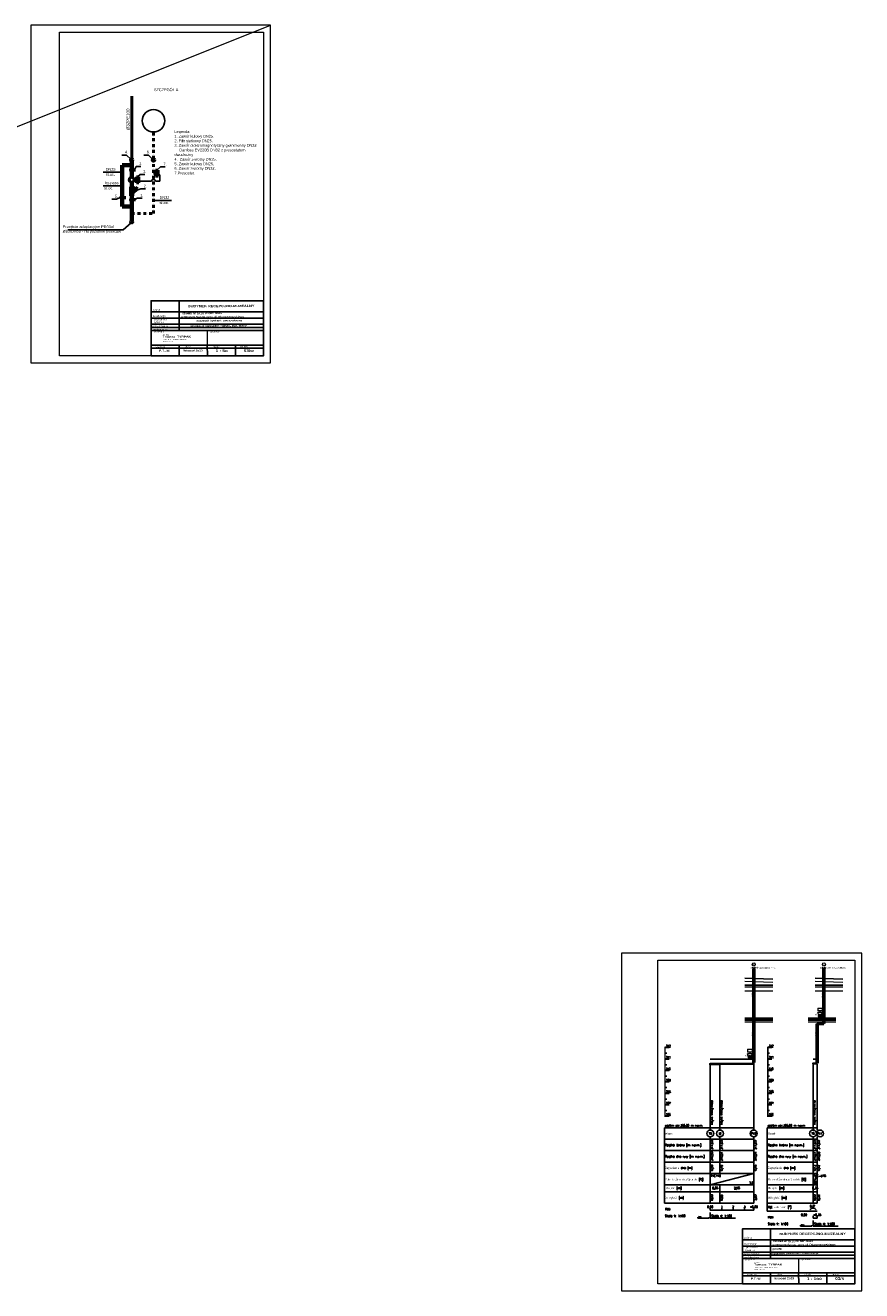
# Model space of a CAD drawing. Extents: x 4615668 to 9294084, y 16339 to 10688993.
# Tile 249 of 256: x 4727455 to 4734764, y 5333511 to 5344563. Entities that reach past the tile are written whole.
import ezdxf
from ezdxf.enums import TextEntityAlignment as Align
from ezdxf.lldxf.tags import DXFTag

# ---------------------------------------------------------------- set-up
doc = ezdxf.new("R2010")
doc.units = 0
doc.header["$MEASUREMENT"] = 0
doc.linetypes.add('DASHDOT', pattern=[25.4, 12.7, -6.35, 0, -6.35])
for name, color, linetype, lineweight in [('++ wod-kan_Opisy Kan', 221, 'Continuous', 5), ('_InstKAN_Pion1', 41, 'Continuous', 35), ('_T_w-k_Op_ks', 221, 'Continuous', 5), ('_T_w-k_Tr_hyd', 142, 'DASHDOT', 50), ('_T_w-k_Tr_ks', 34, 'Continuous', 60), ('_T_w-k_Tr_zw', 150, 'Continuous', 40), ('hatch', 253, 'Continuous', 0), ('ocieplenie', 214, 'Continuous', 13), ('Osie', 175, 'DASHDOT', 9), ('P-WZ', 140, 'Continuous', 70), ('posadzka', 94, 'Continuous', 15), ('sciany - mur', 1, 'Continuous', 30), ('wod-kan_Przybory', 71, 'Continuous', 9), ('Wymiar', 7, 'Continuous', 9)]:
    doc.layers.add(name, color=color, linetype=linetype, lineweight=lineweight)
for name, color, linetype in [('1', 7, 'Continuous'), ('_', 7, 'Continuous'), ('K_WIDOK', 8, 'Continuous'), ('OPIS', 7, 'Continuous'), ('os', 9, 'DASHDOT'), ('sciany', 1, 'Continuous')]:
    doc.layers.add(name, color=color, linetype=linetype)
doc.styles.add('_a1', font='arial.ttf', dxfattribs={"height": 120})
doc.styles.add('ARIAL', font='arial.ttf', dxfattribs={"height": 10})
doc.styles.add('ARIAL_WYM50', font='arial.ttf', dxfattribs={"height": 15})
doc.styles.add('courier', font='stylu.ttf')
doc.styles.add('opis instalacje', font='arial.ttf', dxfattribs={"width": 0.7, "height": 12})
doc.styles.add('SSS', font='txt', dxfattribs={"height": 13})
doc.styles.get("Standard").update_dxf_attribs({"font": 'txt.shx'})
doc.linetypes.add('BATTING', pattern='A,0.00254,-2.54,[134,ltypeshp.shx,S=2.54,R=0,X=-2.54,Y=0],-5.08,[134,ltypeshp.shx,S=2.54,R=180,X=2.54,Y=0],-2.54', length=10.16254)
tags = doc.linetypes.add('DASH', pattern=[15, 10, -5]).pattern_tags.tags
tags[6:7] = [DXFTag(74, 4), DXFTag(75, 0), DXFTag(340, '0'), DXFTag(46, 0.0), DXFTag(50, 0.0), DXFTag(44, 0.0), DXFTag(45, 0.0)]
tags[4:5] = [DXFTag(74, 4), DXFTag(75, 0), DXFTag(340, '0'), DXFTag(46, 0.0), DXFTag(50, 0.0), DXFTag(44, 0.0), DXFTag(45, 0.0)]

# ---------------------------------------------------------------- blocks, each defined once
blk = doc.blocks.new('KOLIZJA')
blk.add_circle((0, 0), 1)
blk = doc.blocks.new('kibel')
at = {"layer": 'wod-kan_Przybory', "ltscale": 100}
for p, q in [((-20, 85), (-20, 61)), ((-20, 85), (20, 85)), ((20, 61), (-20, 61)), ((0, 0), (-20, 45)), ((20, 45), (-20, 45)), ((0, 61), (0, 45)), ((20, 45), (0, 0)), ((20, 85), (20, 61))]:
    blk.add_line(p, q, dxfattribs=at)

msp = doc.modelspace()

# ---------------------------------------------------------------- hatches: boundary and pattern name
at = {"ltscale": 0.2}
for points in [[(4728395.71, 5343387.05, 0.41421356), (4728384.84, 5343397.91, 0.41421356), (4728373.98, 5343387.05)], [(4728585.91, 5343387.05, 0.41421356), (4728575.05, 5343397.91, 0.41421356), (4728564.18, 5343387.05)]]:
    msp.add_hatch(color=256, dxfattribs=at).paths.add_polyline_path(points)

# ---------------------------------------------------------------- linework, layer by layer
at = {"layer": '++ wod-kan_Opisy Kan'}
for centre in [(4733820.33, 5336361.09), (4734433.37, 5336361.09)]:
    msp.add_circle(centre, 12.84, dxfattribs=at)
at = {"color": 1, "linetype": 'DASH'}
for p, q in [((4728447.3, 5343202.27), (4728558.55, 5343202.27)), ((4728591.55, 5343202.27), (4728630.01, 5343202.27)), ((4728615.77, 5343258.52), (4728630.01, 5343258.52)), ((4728630.01, 5343258.52), (4728630.01, 5343202.27))]:
    msp.add_line(p, q, dxfattribs=at)
at = {"lineweight": 0, "ltscale": 40}
for p, q in [((4729045.47, 5341896.75), (4729045.47, 5341769.82)), ((4733743.67, 5336242.6), (4733985.68, 5336234.23)), ((4734356.71, 5336242.6), (4734598.72, 5336234.23)), ((4734212.58, 5333792.52), (4734212.58, 5333665.59))]:
    msp.add_line(p, q, dxfattribs=at)
at = {"color": 7}
for p, q in [((4733820.2, 5335699), (4733820.2, 5335704)), ((4733820.2, 5335699), (4733820.2, 5335704)), ((4733820.2, 5335510), (4733820.2, 5335699)), ((4733440.2, 5335495.2), (4733525.2, 5335496.05)), ((4733440.2, 5335484.2), (4733525.2, 5335485.05)), ((4733525.2, 5335496.05), (4733820.2, 5335499)), ((4733525.2, 5335485.05), (4733820.2, 5335488)), ((4733820.2, 5335510), (4733820.2, 5335499)), ((4733820.2, 5335504.5), (4733820.2, 5335499)), ((4733820.2, 5335499), (4733820.2, 5335488)), ((4734338.24, 5335499.19), (4734367.74, 5335499.54)), ((4734338.24, 5335491.69), (4734367.74, 5335492.04)), ((4734356.74, 5335492.04), (4734362.24, 5335492.04)), ((4734373.24, 5335499.54), (4734367.74, 5335495.79))]:
    msp.add_line(p, q, dxfattribs=at)
at = {"color": 8}
for p, q in [((4733040.2, 5335634.2), (4733080.2, 5335634.2)), ((4733040.2, 5335624.2), (4733050.2, 5335624.2)), ((4733040.2, 5335614.2), (4733050.2, 5335614.2)), ((4733040.2, 5335604.2), (4733050.2, 5335604.2)), ((4733040.2, 5335594.2), (4733050.2, 5335594.2)), ((4733040.2, 5335584.2), (4733060.2, 5335584.2)), ((4733938.24, 5335634.2), (4733978.24, 5335634.2)), ((4733938.24, 5335624.2), (4733948.24, 5335624.2)), ((4733938.24, 5335614.2), (4733948.24, 5335614.2)), ((4733938.24, 5335604.2), (4733948.24, 5335604.2)), ((4733938.24, 5335594.2), (4733948.24, 5335594.2)), ((4733938.24, 5335584.2), (4733958.24, 5335584.2)), ((4733040.2, 5335574.2), (4733050.2, 5335574.2)), ((4733040.2, 5335564.2), (4733050.2, 5335564.2)), ((4733040.2, 5335554.2), (4733050.2, 5335554.2)), ((4733040.2, 5335544.2), (4733050.2, 5335544.2)), ((4733040.2, 5335534.2), (4733080.2, 5335534.2)), ((4733040.2, 5335524.2), (4733050.2, 5335524.2)), ((4733040.2, 5335514.2), (4733050.2, 5335514.2)), ((4733040.2, 5335504.2), (4733050.2, 5335504.2)), ((4733040.2, 5335494.2), (4733050.2, 5335494.2)), ((4733040.2, 5335484.2), (4733060.2, 5335484.2)), ((4733040.2, 5335474.2), (4733050.2, 5335474.2)), ((4733440.2, 5335459.2), (4733440.2, 5335484.2)), ((4733525.2, 5335460.05), (4733525.2, 5335485.05)), ((4733820.2, 5335462), (4733820.2, 5335487)), ((4733938.24, 5335574.2), (4733948.24, 5335574.2)), ((4733938.24, 5335564.2), (4733948.24, 5335564.2)), ((4733938.24, 5335554.2), (4733948.24, 5335554.2)), ((4733938.24, 5335544.2), (4733948.24, 5335544.2)), ((4733938.24, 5335534.2), (4733978.24, 5335534.2)), ((4733938.24, 5335524.2), (4733948.24, 5335524.2)), ((4733938.24, 5335514.2), (4733948.24, 5335514.2)), ((4733938.24, 5335504.2), (4733948.24, 5335504.2)), ((4733938.24, 5335494.2), (4733948.24, 5335494.2)), ((4733938.24, 5335484.2), (4733958.24, 5335484.2)), ((4733938.24, 5335474.2), (4733948.24, 5335474.2)), ((4734338.24, 5335466.68), (4734338.24, 5335491.68)), ((4734338.24, 5335466.68), (4734338.24, 5334959.2)), ((4734373.24, 5335466.04), (4734373.24, 5335491.04)), ((4734373.24, 5335466.04), (4734373.24, 5334959.2)), ((4733040.2, 5335464.2), (4733050.2, 5335464.2)), ((4733040.2, 5335454.2), (4733050.2, 5335454.2)), ((4733040.2, 5335444.2), (4733050.2, 5335444.2)), ((4733040.2, 5335434.2), (4733080.2, 5335434.2)), ((4733040.2, 5335424.2), (4733050.2, 5335424.2)), ((4733040.2, 5335414.2), (4733050.2, 5335414.2)), ((4733040.2, 5335404.2), (4733050.2, 5335404.2)), ((4733040.2, 5335394.2), (4733050.2, 5335394.2)), ((4733040.2, 5335384.2), (4733060.2, 5335384.2)), ((4733040.2, 5335374.2), (4733050.2, 5335374.2)), ((4733040.2, 5335364.2), (4733050.2, 5335364.2)), ((4733440.2, 5335459.2), (4733440.2, 5334959.2)), ((4733525.2, 5335460.05), (4733525.2, 5334959.2)), ((4733820.2, 5335462), (4733820.2, 5334959.2)), ((4733938.24, 5335464.2), (4733948.24, 5335464.2)), ((4733938.24, 5335454.2), (4733948.24, 5335454.2)), ((4733938.24, 5335444.2), (4733948.24, 5335444.2)), ((4733938.24, 5335434.2), (4733978.24, 5335434.2)), ((4733938.24, 5335424.2), (4733948.24, 5335424.2)), ((4733938.24, 5335414.2), (4733948.24, 5335414.2)), ((4733938.24, 5335404.2), (4733948.24, 5335404.2)), ((4733938.24, 5335394.2), (4733948.24, 5335394.2)), ((4733938.24, 5335384.2), (4733958.24, 5335384.2)), ((4733938.24, 5335374.2), (4733948.24, 5335374.2)), ((4733938.24, 5335364.2), (4733948.24, 5335364.2)), ((4733040.2, 5335354.2), (4733050.2, 5335354.2)), ((4733040.2, 5335344.2), (4733050.2, 5335344.2)), ((4733040.2, 5335334.2), (4733080.2, 5335334.2)), ((4733040.2, 5335324.2), (4733050.2, 5335324.2)), ((4733040.2, 5335314.2), (4733050.2, 5335314.2)), ((4733040.2, 5335304.2), (4733050.2, 5335304.2)), ((4733040.2, 5335294.2), (4733050.2, 5335294.2)), ((4733040.2, 5335284.2), (4733060.2, 5335284.2)), ((4733040.2, 5335274.2), (4733050.2, 5335274.2)), ((4733040.2, 5335264.2), (4733050.2, 5335264.2)), ((4733040.2, 5335254.2), (4733050.2, 5335254.2)), ((4733938.24, 5335354.2), (4733948.24, 5335354.2)), ((4733938.24, 5335344.2), (4733948.24, 5335344.2)), ((4733938.24, 5335334.2), (4733978.24, 5335334.2)), ((4733938.24, 5335324.2), (4733948.24, 5335324.2)), ((4733938.24, 5335314.2), (4733948.24, 5335314.2)), ((4733938.24, 5335304.2), (4733948.24, 5335304.2)), ((4733938.24, 5335294.2), (4733948.24, 5335294.2)), ((4733938.24, 5335284.2), (4733958.24, 5335284.2)), ((4733938.24, 5335274.2), (4733948.24, 5335274.2)), ((4733938.24, 5335264.2), (4733948.24, 5335264.2)), ((4733938.24, 5335254.2), (4733948.24, 5335254.2)), ((4733040.2, 5335244.2), (4733050.2, 5335244.2)), ((4733040.2, 5335234.2), (4733080.2, 5335234.2)), ((4733040.2, 5335224.2), (4733050.2, 5335224.2)), ((4733040.2, 5335214.2), (4733050.2, 5335214.2)), ((4733040.2, 5335204.2), (4733050.2, 5335204.2)), ((4733040.2, 5335194.2), (4733050.2, 5335194.2)), ((4733040.2, 5335184.2), (4733060.2, 5335184.2)), ((4733040.2, 5335174.2), (4733050.2, 5335174.2)), ((4733040.2, 5335164.2), (4733050.2, 5335164.2)), ((4733040.2, 5335154.2), (4733050.2, 5335154.2)), ((4733040.2, 5335144.2), (4733050.2, 5335144.2)), ((4733040.2, 5335134.2), (4733080.2, 5335134.2)), ((4733938.24, 5335244.2), (4733948.24, 5335244.2)), ((4733938.24, 5335234.2), (4733978.24, 5335234.2)), ((4733938.24, 5335224.2), (4733948.24, 5335224.2)), ((4733938.24, 5335214.2), (4733948.24, 5335214.2)), ((4733938.24, 5335204.2), (4733948.24, 5335204.2)), ((4733938.24, 5335194.2), (4733948.24, 5335194.2)), ((4733938.24, 5335184.2), (4733958.24, 5335184.2)), ((4733938.24, 5335174.2), (4733948.24, 5335174.2)), ((4733938.24, 5335164.2), (4733948.24, 5335164.2)), ((4733938.24, 5335154.2), (4733948.24, 5335154.2)), ((4733938.24, 5335144.2), (4733948.24, 5335144.2)), ((4733938.24, 5335134.2), (4733978.24, 5335134.2)), ((4733040.2, 5335124.2), (4733050.2, 5335124.2)), ((4733040.2, 5335114.2), (4733050.2, 5335114.2)), ((4733040.2, 5335104.2), (4733050.2, 5335104.2)), ((4733040.2, 5335094.2), (4733050.2, 5335094.2)), ((4733040.2, 5335084.2), (4733060.2, 5335084.2)), ((4733040.2, 5335074.2), (4733050.2, 5335074.2)), ((4733040.2, 5335064.2), (4733050.2, 5335064.2)), ((4733040.2, 5335054.2), (4733050.2, 5335054.2)), ((4733040.2, 5335044.2), (4733050.2, 5335044.2)), ((4733040.2, 5335034.2), (4733080.2, 5335034.2)), ((4733938.24, 5335124.2), (4733948.24, 5335124.2)), ((4733938.24, 5335114.2), (4733948.24, 5335114.2)), ((4733938.24, 5335104.2), (4733948.24, 5335104.2)), ((4733938.24, 5335094.2), (4733948.24, 5335094.2)), ((4733938.24, 5335084.2), (4733958.24, 5335084.2)), ((4733938.24, 5335074.2), (4733948.24, 5335074.2)), ((4733938.24, 5335064.2), (4733948.24, 5335064.2)), ((4733938.24, 5335054.2), (4733948.24, 5335054.2)), ((4733938.24, 5335044.2), (4733948.24, 5335044.2)), ((4733938.24, 5335034.2), (4733978.24, 5335034.2)), ((4733040.2, 5334934.2), (4733440.2, 5334934.2)), ((4733040.2, 5334934.2), (4733040.2, 5334274.2)), ((4733440.2, 5334934.2), (4733440.2, 5334959.2)), ((4733440.2, 5334934.2), (4733440.2, 5334914.2)), ((4733440.2, 5334934.2), (4733820.2, 5334934.2)), ((4733525.2, 5334934.2), (4733525.2, 5334959.2)), ((4733525.2, 5334934.2), (4733525.2, 5334914.2)), ((4733820.2, 5334934.2), (4733820.2, 5334959.2)), ((4733820.2, 5334934.2), (4733820.2, 5334914.2)), ((4733938.24, 5334934.2), (4734338.24, 5334934.2)), ((4733938.24, 5334934.2), (4733938.24, 5334204.2)), ((4734338.24, 5334934.2), (4734338.24, 5334959.2)), ((4734338.24, 5334934.2), (4734338.24, 5334914.2)), ((4734338.24, 5334934.2), (4734373.24, 5334934.2)), ((4734373.24, 5334934.2), (4734373.24, 5334959.2)), ((4734373.24, 5334934.2), (4734373.24, 5334914.2)), ((4733040.2, 5334834.2), (4733440.2, 5334834.2)), ((4733440.2, 5334854.2), (4733440.2, 5334834.2)), ((4733440.2, 5334734.2), (4733440.2, 5334834.2)), ((4733440.2, 5334834.2), (4733820.2, 5334834.2)), ((4733525.2, 5334854.2), (4733525.2, 5334834.2)), ((4733525.2, 5334734.2), (4733525.2, 5334834.2)), ((4733820.2, 5334854.2), (4733820.2, 5334834.2)), ((4733820.2, 5334734.2), (4733820.2, 5334834.2)), ((4733938.24, 5334834.2), (4734338.24, 5334834.2)), ((4734338.24, 5334854.2), (4734338.24, 5334834.2)), ((4734338.24, 5334734.2), (4734338.24, 5334834.2)), ((4734338.24, 5334834.2), (4734373.24, 5334834.2)), ((4734373.24, 5334854.2), (4734373.24, 5334834.2)), ((4734373.24, 5334734.2), (4734373.24, 5334834.2)), ((4733040.2, 5334734.2), (4733440.2, 5334734.2)), ((4733440.2, 5334634.2), (4733440.2, 5334734.2)), ((4733440.2, 5334734.2), (4733820.2, 5334734.2)), ((4733525.2, 5334634.2), (4733525.2, 5334734.2)), ((4733820.2, 5334634.2), (4733820.2, 5334734.2)), ((4733938.24, 5334734.2), (4734338.24, 5334734.2)), ((4734338.24, 5334634.2), (4734338.24, 5334734.2)), ((4734338.24, 5334734.2), (4734373.24, 5334734.2)), ((4734373.24, 5334634.2), (4734373.24, 5334734.2)), ((4733040.2, 5334634.2), (4733440.2, 5334634.2)), ((4733440.2, 5334534.2), (4733440.2, 5334634.2)), ((4733440.2, 5334634.2), (4733820.2, 5334634.2)), ((4733525.2, 5334534.2), (4733525.2, 5334634.2)), ((4733820.2, 5334534.2), (4733820.2, 5334634.2)), ((4733938.24, 5334634.2), (4734338.24, 5334634.2)), ((4734338.24, 5334534.2), (4734338.24, 5334634.2)), ((4734338.24, 5334634.2), (4734373.24, 5334634.2)), ((4734373.24, 5334534.2), (4734373.24, 5334634.2)), ((4733040.2, 5334534.2), (4733440.2, 5334534.2)), ((4733440.2, 5334434.2), (4733820.2, 5334534.2)), ((4733440.2, 5334434.2), (4733440.2, 5334534.2)), ((4733440.2, 5334534.2), (4733820.2, 5334534.2)), ((4733820.2, 5334434.2), (4733820.2, 5334534.2)), ((4733938.24, 5334534.2), (4734338.24, 5334534.2)), ((4734338.24, 5334434.2), (4734373.24, 5334534.2)), ((4734338.24, 5334434.2), (4734338.24, 5334534.2)), ((4734338.24, 5334534.2), (4734373.24, 5334534.2)), ((4734373.24, 5334434.2), (4734373.24, 5334534.2)), ((4733040.2, 5334434.2), (4733440.2, 5334434.2)), ((4733040.2, 5334374.2), (4733440.2, 5334374.2)), ((4733440.2, 5334374.2), (4733440.2, 5334434.2)), ((4733440.2, 5334434.2), (4733820.2, 5334434.2)), ((4733440.2, 5334274.2), (4733440.2, 5334374.2)), ((4733440.2, 5334374.2), (4733820.2, 5334374.2)), ((4733525.2, 5334374.2), (4733525.2, 5334434.2)), ((4733525.2, 5334274.2), (4733525.2, 5334374.2)), ((4733820.2, 5334374.2), (4733820.2, 5334434.2)), ((4733820.2, 5334274.2), (4733820.2, 5334374.2)), ((4733938.24, 5334434.2), (4734338.24, 5334434.2)), ((4733938.24, 5334374.2), (4734338.24, 5334374.2)), ((4734338.24, 5334374.2), (4734338.24, 5334434.2)), ((4734338.24, 5334434.2), (4734373.24, 5334434.2)), ((4734338.24, 5334274.2), (4734338.24, 5334374.2)), ((4734338.24, 5334374.2), (4734373.24, 5334374.2)), ((4734373.24, 5334374.2), (4734373.24, 5334434.2)), ((4734373.24, 5334274.2), (4734373.24, 5334374.2)), ((4733040.2, 5334274.2), (4733440.2, 5334274.2)), ((4733440.2, 5334274.2), (4733820.2, 5334274.2)), ((4733938.24, 5334274.2), (4734338.24, 5334274.2)), ((4734338.24, 5334274.2), (4734373.24, 5334274.2)), ((4733330.2, 5334144.2), (4733330.2, 5334154.2)), ((4733430.2, 5334144.2), (4733330.2, 5334144.2)), ((4733430.2, 5334154.2), (4733430.2, 5334144.2)), ((4733440.2, 5334214.2), (4733440.2, 5334234.2)), ((4733440.2, 5334214.2), (4733820.2, 5334214.2)), ((4733440.2, 5334194.2), (4733440.2, 5334144.2)), ((4733440.2, 5334144.2), (4733660.2, 5334144.2)), ((4733540.2, 5334214.2), (4733540.2, 5334234.2)), ((4733640.2, 5334214.2), (4733640.2, 5334234.2)), ((4733740.2, 5334214.2), (4733740.2, 5334234.2)), ((4733820.2, 5334214.2), (4733820.2, 5334234.2)), ((4733938.24, 5334204.2), (4734338.24, 5334204.2)), ((4734338.24, 5334204.2), (4734373.24, 5334204.2)), ((4734338.24, 5334144.2), (4734338.24, 5334164.2)), ((4734338.24, 5334144.2), (4734373.24, 5334144.2)), ((4734373.24, 5334144.2), (4734373.24, 5334164.2)), ((4734228.24, 5334074.2), (4734228.24, 5334084.2)), ((4734328.24, 5334074.2), (4734228.24, 5334074.2)), ((4734328.24, 5334084.2), (4734328.24, 5334074.2)), ((4734338.24, 5334124.2), (4734338.24, 5334074.2)), ((4734338.24, 5334074.2), (4734558.24, 5334074.2))]:
    msp.add_line(p, q, dxfattribs=at)
at = {"color": 94}
for p, q in [((4733440.2, 5335534.2), (4733525.2, 5335534.2)), ((4733525.2, 5335534.2), (4733820.2, 5335534.2)), ((4734338.24, 5335534.2), (4734373.24, 5335534.2))]:
    msp.add_line(p, q, dxfattribs=at)
at = {"color": 5}
for p, q in [((4733440.2, 5335534.2), (4733525.2, 5335534.2)), ((4733525.2, 5335534.2), (4733820.2, 5335534.2)), ((4734338.24, 5335534.2), (4734373.24, 5335534.2))]:
    msp.add_line(p, q, dxfattribs=at)
at = {"lineweight": 0, "ltscale": 40}
for points in [[(4733743.67, 5336183.02), (4733985.68, 5336183.02)], [(4733743.67, 5336178.02), (4733985.68, 5336178.02)], [(4734356.71, 5336183.02), (4734598.72, 5336183.02)], [(4734356.71, 5336178.02), (4734598.72, 5336178.02)]]:
    msp.add_lwpolyline(points, dxfattribs=at)
at = {"color": 1, "lineweight": 0, "ltscale": 40}
for points in [[(4733985.68, 5336177.02), (4733743.67, 5336177.02)], [(4733743.67, 5336164.02), (4733985.68, 5336164.02)], [(4734598.72, 5336177.02), (4734356.71, 5336177.02)], [(4734356.71, 5336164.02), (4734598.72, 5336164.02)], [(4733743.67, 5335872.28), (4733985.68, 5335872.28)], [(4733985.68, 5335856.28), (4733743.67, 5335856.28)], [(4734296.45, 5335872.28), (4734538.46, 5335872.28)], [(4734538.46, 5335856.28), (4734296.45, 5335856.28)]]:
    msp.add_lwpolyline(points, dxfattribs=at)
at = {"ltscale": 0.2}
msp.add_circle((4728575.05, 5343729.76), 98.39, dxfattribs=at)
at = {"color": 8}
for centre in [(4733440.2, 5334884.2), (4733525.2, 5334884.2), (4733820.2, 5334884.2), (4734338.24, 5334884.2), (4734399.4, 5334884.2)]:
    msp.add_circle(centre, 30, dxfattribs=at)
at = {"color": 1, "linetype": 'DASH'}
msp.add_arc((4728575.05, 5343202.27), 16.5, 0, 180, dxfattribs=at)
at = {"color": 8}
msp.add_arc((4734338.24, 5334202.2), 30, 30, 150, dxfattribs=at)
at = {"lineweight": 0, "ltscale": 40}
for p in [(4728882, 5341896.75), (4729208.93, 5341896.75), (4734049.11, 5333792.52), (4734376.05, 5333792.52)]:
    msp.add_point(p, dxfattribs=at)
at = {"layer": '_'}
for p, q in [((4728299.38, 5343429.91), (4728340.63, 5343429.91)), ((4728340.63, 5343429.91), (4728377.04, 5343394.61)), ((4728489.58, 5343429.91), (4728530.83, 5343429.91)), ((4728530.83, 5343429.91), (4728567.25, 5343394.61)), ((4728423.98, 5343331.31), (4728405.12, 5343296.01)), ((4728423.98, 5343331.31), (4728465.23, 5343331.31)), ((4728637.15, 5343326.6), (4728604.82, 5343296.49)), ((4728637.15, 5343326.6), (4728678.4, 5343326.6)), ((4728137.03, 5343279.56), (4728300.7, 5343279.56)), ((4728458.32, 5343260.05), (4728436.35, 5343240.38)), ((4728458.32, 5343260.05), (4728499.57, 5343260.05)), ((4728137.03, 5343161.83), (4728300.7, 5343161.83)), ((4728464.02, 5343133.55), (4728419.93, 5343119.9)), ((4728464.02, 5343133.55), (4728505.27, 5343133.55)), ((4728211.86, 5343044.66), (4728253.11, 5343044.66)), ((4728253.11, 5343044.66), (4728290.59, 5343062.78)), ((4728433.82, 5343052.07), (4728405.12, 5343035.52)), ((4728433.82, 5343052.07), (4728475.07, 5343052.07)), ((4728575.05, 5343033.38), (4728732.06, 5343033.38)), ((4728309.13, 5342777.4), (4727827.94, 5342777.4)), ((4728309.13, 5342777.4), (4728379.96, 5342836.72))]:
    msp.add_line(p, q, dxfattribs=at)
at = {"layer": '_T_w-k_Tr_hyd', "color": 110, "linetype": 'Continuous', "ltscale": 2}
msp.add_line((4728384.84, 5343397.91), (4728384.84, 5343943.63), dxfattribs=at)
at = {"layer": '_T_w-k_Tr_hyd', "ltscale": 2}
for p, q in [((4728575.05, 5343397.91), (4728575.05, 5343631.37)), ((4728575.05, 5342918.9), (4728575.05, 5343376.18)), ((4728384.84, 5342918.9), (4728575.05, 5342918.9))]:
    msp.add_line(p, q, dxfattribs=at)
at = {"layer": '_T_w-k_Tr_hyd', "color": 5, "linetype": 'Continuous', "ltscale": 4}
for p, q in [((4728395.71, 5343387.05), (4728373.98, 5343387.05)), ((4728585.91, 5343387.05), (4728564.18, 5343387.05)), ((4728395.71, 5343299.39), (4728405.12, 5343299.39)), ((4728405.12, 5343299.39), (4728405.12, 5343312.39)), ((4728405.12, 5343299.39), (4728405.12, 5343286.39)), ((4728406.57, 5343214.38), (4728425.4, 5343214.38)), ((4728425.4, 5343214.38), (4728425.4, 5343240.38)), ((4728425.4, 5343240.38), (4728447.3, 5343240.38)), ((4728425.4, 5343214.38), (4728425.4, 5343188.38)), ((4728447.3, 5343240.38), (4728447.3, 5343188.38)), ((4728575.05, 5343270.49), (4728593.87, 5343270.49)), ((4728593.87, 5343270.49), (4728593.87, 5343296.49)), ((4728593.87, 5343296.49), (4728615.77, 5343296.49)), ((4728593.87, 5343270.49), (4728593.87, 5343244.48)), ((4728593.87, 5343244.48), (4728615.77, 5343244.48)), ((4728615.77, 5343296.49), (4728615.77, 5343244.48)), ((4728373.98, 5343072.56), (4728373.98, 5343152.42)), ((4728373.98, 5343152.42), (4728395.71, 5343152.42)), ((4728395.71, 5343072.56), (4728395.71, 5343152.42)), ((4728395.71, 5343126.4), (4728418.91, 5343149.6)), ((4728395.71, 5343095.67), (4728434.27, 5343134.24)), ((4728434.27, 5343134.24), (4728418.91, 5343149.6)), ((4728425.4, 5343188.38), (4728447.3, 5343188.38)), ((4728311.57, 5343058.81), (4728320.98, 5343058.81)), ((4728320.98, 5343058.81), (4728320.98, 5343071.81)), ((4728320.98, 5343058.81), (4728320.98, 5343045.8)), ((4728395.71, 5343072.56), (4728373.98, 5343072.56)), ((4728395.71, 5343038.9), (4728405.12, 5343038.9)), ((4728405.12, 5343038.9), (4728405.12, 5343051.9)), ((4728405.12, 5343038.9), (4728405.12, 5343025.9))]:
    msp.add_line(p, q, dxfattribs=at)
for centre, radius in [((4728384.84, 5343387.05), 10.86), ((4728575.05, 5343387.05), 10.86), ((4728384.84, 5343214.38), 21.73), ((4728384.84, 5343299.39), 10.86), ((4728300.7, 5343058.81), 10.86), ((4728384.84, 5343038.9), 10.86)]:
    msp.add_circle(centre, radius, dxfattribs=at)
at = {"layer": '_T_w-k_Tr_ks'}
for p, q in [((4733820.2, 5336331.26), (4733809.97, 5336323.9)), ((4733820.2, 5336331.26), (4733830.43, 5336323.9)), ((4733820.2, 5335504.5), (4733820.2, 5336321.92)), ((4734433.24, 5336331.26), (4734423.01, 5336323.9)), ((4734433.24, 5335845.95), (4734433.24, 5336331.26)), ((4734433.24, 5336331.26), (4734443.47, 5336323.9)), ((4734405.27, 5335908.22), (4734433.24, 5335907.63)), ((4734425.32, 5335910.86), (4734425.15, 5335904.87)), ((4734430.24, 5335915.63), (4734436.24, 5335915.63)), ((4734376.24, 5335833.75), (4734370.24, 5335833.75)), ((4734373.24, 5335841.75), (4734433.24, 5335845.95)), ((4734373.24, 5335499.54), (4734373.24, 5335841.75)), ((4734381.16, 5335844.98), (4734381.33, 5335838.98)), ((4734425.13, 5335848.38), (4734425.3, 5335842.39)), ((4734430.24, 5335899.63), (4734436.24, 5335899.63)), ((4734436.24, 5335853.95), (4734430.24, 5335853.95)), ((4733792.23, 5335548.14), (4733820.2, 5335547.56)), ((4733812.28, 5335550.79), (4733812.11, 5335544.79)), ((4733817.2, 5335555.56), (4733823.2, 5335555.56)), ((4733817.2, 5335539.56), (4733823.2, 5335539.56))]:
    msp.add_line(p, q, dxfattribs=at)
for centre in [(4734399.07, 5335910.44), (4733786.03, 5335550.36)]:
    msp.add_circle(centre, 5, dxfattribs=at)
at = {"layer": '_T_w-k_Tr_zw'}
msp.add_circle((4728384.84, 5342845.32), 9.89, dxfattribs=at)
at = {"layer": 'hatch', "linetype": 'BATTING', "lineweight": 0, "ltscale": 0.6}
for p, q in [((4733743.67, 5335878.28), (4733985.68, 5335878.28)), ((4734296.45, 5335878.28), (4734538.46, 5335878.28))]:
    msp.add_line(p, q, dxfattribs=at)
at = {"layer": 'hatch', "color": 252}
for points in [[(4727502.73, 5341615.1), (4729596.39, 5341615.1), (4729596.39, 5344563.1), (4727502.73, 5344563.1)], [(4729536.39, 5341675.1), (4727752.73, 5341675.1), (4727752.73, 5344503.1), (4729536.39, 5344503.1)], [(4732663.5, 5333510.87), (4734763.5, 5333510.87), (4734763.5, 5336458.87), (4732663.5, 5336458.87)], [(4732663.5, 5333510.87), (4734763.5, 5333510.87), (4734763.5, 5336458.87), (4732663.5, 5336458.87)], [(4732983.5, 5336398.87), (4734703.5, 5336398.87), (4734703.5, 5333570.87), (4732983.5, 5333570.87)]]:
    msp.add_lwpolyline(points, close=True, dxfattribs=at)
at = {"layer": 'K_WIDOK', "lineweight": 0, "ltscale": 40}
for p, q in [((4733985.68, 5336127.02), (4733743.67, 5336127.02)), ((4734598.72, 5336127.02), (4734356.71, 5336127.02))]:
    msp.add_line(p, q, dxfattribs=at)
at = {"layer": 'ocieplenie', "lineweight": 0, "ltscale": 40}
for p, q in [((4733743.67, 5336213.59), (4733985.68, 5336205.21)), ((4734356.71, 5336213.59), (4734598.72, 5336205.21))]:
    msp.add_line(p, q, dxfattribs=at)
at = {"layer": 'OPIS'}
for p, q in [((4728800.31, 5342156.82), (4728799.96, 5341896.75)), ((4729535.12, 5342059.92), (4728555.16, 5342059.92)), ((4729535.43, 5342059.92), (4728555.47, 5342059.92)), ((4729535.58, 5342004.67), (4728555.62, 5342004.67)), ((4729535.87, 5341896.75), (4728555.07, 5341896.75)), ((4729535.71, 5341953.01), (4728555.76, 5341953.01)), ((4729535.79, 5341924.93), (4728555.83, 5341924.93)), ((4729536.13, 5341769.82), (4728556.18, 5341769.82)), ((4728800.21, 5341770.49), (4728800.47, 5341675.76)), ((4729045.18, 5341769.82), (4729045.77, 5341676.42)), ((4729290.83, 5341771.81), (4729291.08, 5341677.08)), ((4729536.2, 5341743.99), (4728556.24, 5341743.99)), ((4733967.42, 5334052.59), (4733967.07, 5333792.52)), ((4734702.23, 5333955.69), (4733722.27, 5333955.69)), ((4734702.54, 5333955.69), (4733722.58, 5333955.69)), ((4734702.69, 5333900.44), (4733722.73, 5333900.44)), ((4734702.83, 5333848.77), (4733722.87, 5333848.77)), ((4734702.9, 5333820.7), (4733722.95, 5333820.7)), ((4734702.98, 5333792.52), (4733722.18, 5333792.52)), ((4734703.24, 5333665.59), (4733723.29, 5333665.59)), ((4734703.31, 5333639.76), (4733723.36, 5333639.76)), ((4733967.32, 5333666.25), (4733967.58, 5333571.53)), ((4734212.29, 5333665.59), (4734212.89, 5333572.19)), ((4734457.94, 5333667.58), (4734458.19, 5333572.85))]:
    msp.add_line(p, q, dxfattribs=at)
for points in [[(4728555.16, 5341675.1), (4729536.39, 5341675.1), (4729536.19, 5342156.82), (4728554.96, 5342156.82)], [(4733722.27, 5333570.87), (4734703.5, 5333570.87), (4734703.3, 5334052.59), (4733722.07, 5334052.59)]]:
    msp.add_lwpolyline(points, close=True, dxfattribs=at)
at = {"layer": 'os', "color": 9}
for p, q in [((4733440.2, 5335489.7), (4733525.2, 5335490.55)), ((4733525.2, 5335490.55), (4733820.2, 5335493.5)), ((4734338.24, 5335495.44), (4734367.74, 5335495.79))]:
    msp.add_line(p, q, dxfattribs=at)
at = {"layer": 'Osie', "lineweight": 25, "ltscale": 0.8}
for p, q in [((4734414.07, 5335910.44), (4734384.07, 5335910.44)), ((4734399.07, 5335925.44), (4734399.07, 5335895.44)), ((4734399.07, 5335925.44), (4734399.07, 5335895.44)), ((4733801.03, 5335550.36), (4733771.03, 5335550.36)), ((4733786.03, 5335565.36), (4733786.03, 5335535.36)), ((4733786.03, 5335565.36), (4733786.03, 5335535.36))]:
    msp.add_line(p, q, dxfattribs=at)
at = {"layer": 'P-WZ'}
for p, q in [((4728384.84, 5343341.1), (4728300.7, 5343341.1)), ((4728300.7, 5343069.67), (4728300.7, 5343341.1)), ((4728384.84, 5343310.25), (4728384.84, 5343376.18)), ((4728384.84, 5343236.11), (4728384.84, 5343288.52)), ((4728384.84, 5343152.42), (4728384.84, 5343192.65)), ((4728300.7, 5342979.75), (4728300.7, 5343047.94)), ((4728384.84, 5343049.76), (4728384.84, 5343072.56)), ((4728384.84, 5342855.21), (4728384.84, 5343028.03)), ((4728384.84, 5342979.75), (4728300.7, 5342979.75))]:
    msp.add_line(p, q, dxfattribs=at)
at = {"layer": 'posadzka', "lineweight": 0, "ltscale": 40, "const_width": 0.15}
for points in [[(4733743.67, 5335894.28), (4733985.68, 5335894.28)], [(4734296.45, 5335894.28), (4734538.46, 5335894.28)]]:
    msp.add_lwpolyline(points, dxfattribs=at)
at = {"layer": 'sciany', "ltscale": 40}
for p, q in [((4733743.67, 5336241.6), (4733985.68, 5336233.23)), ((4734356.71, 5336241.6), (4734598.72, 5336233.23)), ((4733985.68, 5335891.28), (4733743.67, 5335891.28)), ((4733985.68, 5335884.28), (4733743.67, 5335884.28)), ((4734538.46, 5335891.28), (4734296.45, 5335891.28)), ((4734538.46, 5335884.28), (4734296.45, 5335884.28))]:
    msp.add_line(p, q, dxfattribs=at)
at = {"layer": 'sciany - mur', "color": 252, "linetype": 'DASHDOT', "lineweight": 0, "const_width": 1}
for points in [[(4733743.67, 5336242.27), (4733985.68, 5336233.86)], [(4734356.71, 5336242.27), (4734598.72, 5336233.86)]]:
    msp.add_lwpolyline(points, dxfattribs=at)
at = {"layer": 'Wymiar', "color": 1, "lineweight": 0, "ltscale": 40}
msp.add_line((4714804.06, 5338649.39), (4729596.39, 5344563.1), dxfattribs=at)

# ---------------------------------------------------------------- block references
at = {"color": 7}
for p, xscale, yscale in [((4733440.2, 5335489.7), 5.5, 5.5), ((4733525.2, 5335490.55), 5.5, 5.5), ((4734338.24, 5335495.43), 3.75, 3.75)]:
    msp.add_blockref('KOLIZJA', p, dxfattribs=dict(at, xscale=xscale, yscale=yscale))
at = {"layer": 'wod-kan_Przybory', "lineweight": 30}
for p in [(4734399.07, 5335894.28), (4733786.03, 5335534.2)]:
    msp.add_blockref('kibel', p, dxfattribs=at)

# ---------------------------------------------------------------- texts
at = {"color": 8, "width": 0.7}
for s, p in [('312', (4733052.2, 5335639.2)), ('312', (4733950.24, 5335639.2)), ('311', (4733052.2, 5335539.2)), ('311', (4733950.24, 5335539.2)), ('310', (4733052.2, 5335439.2)), ('309', (4733052.2, 5335339.2)), ('310', (4733950.24, 5335439.2)), ('309', (4733950.24, 5335339.2)), ('308', (4733052.2, 5335239.2)), ('308', (4733950.24, 5335239.2)), ('307', (4733052.2, 5335139.2)), ('307', (4733950.24, 5335139.2)), ('306', (4733052.2, 5335039.2)), ('306', (4733950.24, 5335039.2)), ('poziom por.305,00 m n.p.m.', (4733045.2, 5334944.2)), ('poziom por.305,00 m n.p.m.', (4733943.24, 5334944.2))]:
    msp.add_text(s, height=19, dxfattribs=at).set_placement(p)
for s, p in [('Trójnik %%c110/%%c100', (4733463.2, 5334959.2)), ('Trójnik %%c110/%%c100', (4733548.2, 5334959.2)), ('Trójnik %%c110/%%c110', (4734361.24, 5334959.2))]:
    msp.add_text(s, height=19, rotation=90, dxfattribs=at).set_placement(p)
at = {"color": 7, "width": 0.9}
for s, height, p in [('Węzeł', 19, (4733045.2, 5334874.2)), ('Węzeł', 19, (4733943.24, 5334874.2)), ('Rzędna terenu [m n.p.m.]', 19, (4733045.2, 5334774.2)), ('Rzędna dna rury [m n.p.m.]', 19, (4733045.2, 5334674.2)), ('Rzędna terenu [m n.p.m.]', 19, (4733943.24, 5334774.2)), ('Rzędna dna rury [m n.p.m.]', 19, (4733943.24, 5334674.2)), ('Zagłębienie dna [m]', 19, (4733045.2, 5334574.2)), ('Zagłębienie dna [m]', 19, (4733943.24, 5334574.2)), ('Materiał,Średnica/Spadek [%]', 19, (4733045.2, 5334474.2)), ('PVC110', 19, (4733444.2, 5334504.2)), ('Materiał,Średnica/Spadek [%]', 19, (4733943.24, 5334474.2)), ('PVC-U75', 19, (4734342.24, 5334504.2)), ('Długość [m]', 19, (4733045.2, 5334398.2)), ('Długość [m]', 19, (4733943.24, 5334398.2)), ('Odległość [m]', 19, (4733045.2, 5334314.2)), ('Odległość [m]', 19, (4733943.24, 5334314.2)), ('Kąt załamania [°]', 19, (4733943.24, 5334232.2)), ('0,0°', 19, (4734311.24, 5334239.2)), ('Skala Y: 1:100', 19, (4733045.2, 5334154.2)), ('Metr', 19, (4733045.2, 5334214.2)), ('1m', 13.3, (4733335.2, 5334149.2)), ('Skala X: 1:100', 19, (4733450.2, 5334154.2)), ('Metr', 19, (4733943.24, 5334144.2)), ('Skala Y: 1:100', 19, (4733943.24, 5334084.2)), ('1m', 13.3, (4734233.24, 5334079.2)), ('Skala X: 1:100', 19, (4734348.24, 5334084.2))]:
    msp.add_text(s, height=height, dxfattribs=at).set_placement(p)
for s, p in [('T3', (4733440.2, 5334874.7)), ('t2', (4733525.2, 5334874.7)), ('Pk2', (4733820.2, 5334874.7)), ('T8', (4734338.24, 5334874.7)), ("Pk1'", (4734399.4, 5334874.7)), ('0,85', (4733482.7, 5334398.2)), ('2,95', (4733672.7, 5334398.2)), ('0,35', (4734355.74, 5334398.2)), ('0,00', (4733440.2, 5334234.2)), ('1', (4733540.2, 5334234.2)), ('2', (4733640.2, 5334234.2)), ('3', (4733740.2, 5334234.2)), ('+0,80', (4733820.2, 5334234.2)), ('0,00', (4734259.3, 5334164.2)), ('+0,35', (4734373.24, 5334164.2))]:
    msp.add_text(s, height=19, dxfattribs=at).set_placement(p, align=Align.CENTER)
for s, p in [('311,00', (4733463.2, 5334784.2)), ('311,00', (4733548.2, 5334784.2)), ('311,00', (4733843.2, 5334784.2)), ('311,00', (4734361.24, 5334784.2)), ('311,00', (4734396.24, 5334784.2)), ('310,50', (4733463.2, 5334684.2)), ('310,51', (4733548.2, 5334684.2)), ('310,54', (4733843.2, 5334684.2)), ('310,57', (4734361.24, 5334684.2)), ('310,58', (4734396.24, 5334684.2)), ('0,50', (4733463.2, 5334584.2)), ('0,49', (4733548.2, 5334584.2)), ('0,46', (4733843.2, 5334584.2)), ('0,43', (4734361.24, 5334584.2)), ('0,42', (4734396.24, 5334584.2)), ('0,00', (4733463.2, 5334324.2)), ('0,85', (4733548.2, 5334324.2)), ('3,80', (4733843.2, 5334324.2)), ('0,00', (4734361.24, 5334324.2)), ('0,35', (4734396.24, 5334324.2))]:
    msp.add_text(s, height=19, rotation=90, dxfattribs=at).set_placement(p, align=Align.CENTER)
for p in [(4733816.2, 5334444.2), (4734369.24, 5334444.2)]:
    msp.add_text(' 1,0', height=19, dxfattribs=at).set_placement(p, align=Align.RIGHT)
at = {"layer": '1', "char_height": 16, "width": 884.7743, "attachment_point": 5, "rotation": 0.154448, "style": 'ARIAL_WYM50'}
for insert in [(4729249.86, 5342031.57), (4734416.98, 5333927.34)]:
    msp.add_mtext('\\A1;\\pxql;{\\W1.2;\\fArial|b1|i0|c238|p34;  działka nr \\H1.25x;5/10\\H0.8x; w obr. 0045\\P w Nowym Saczu, przy ul. Długoszowskiego }', dxfattribs=dict(at, insert=insert))
at = {"layer": '_', "char_height": 24, "width": 738.9983, "attachment_point": 1, "style": '_a1'}
for s, insert in [('SZCZEGÓŁ A', (4728579.89, 5344011.95)), ('\\pxql;Legenda:\\P1. Zawór kulowy DN25,\\P2. Filtr siatkowy DN25,\\P3. Zawór elektromagnetyczny gwintowany DN32\\P    {\\H0.666667x; \\H1.51746x;Danfoss EV220B DN32 z presostatem dwudrożny}\\P4.  Zawór zwrotny DN25,\\P5. Zawór kulowy DN25,\\P6. Zawór zwrotny DN32,\\P7.Presostat.', (4728758.38, 5343646.27)), ('4.', (4728325.25, 5343467.71)), ('6.', (4728515.45, 5343467.71)), ('DN25', (4728157.68, 5343317.34)), ('1.', (4728449.85, 5343369.11)), ('7.', (4728663.02, 5343364.4)), ('st.oc.', (4728157.68, 5343272.12)), ('3.', (4728484.19, 5343297.85)), ('st.oc.', (4728144.55, 5343154.39)), ('by-pass', (4728152.58, 5343199.61)), ('2.', (4728489.89, 5343171.35)), ('5.', (4728237.72, 5343082.45)), ('1.', (4728459.69, 5343089.87)), ('st.oc.', (4728628.1, 5343025.94)), ('DN32', (4728628.1, 5343071.16)), ('{\\C0;Przejście adaptacyjne PE/Stal\\P∅63/DN50 - na poziomie posadzki}', (4727782.81, 5342816.89))]:
    msp.add_mtext(s, dxfattribs=dict(at, insert=insert))
at = {"layer": '_InstKAN_Pion1', "color": 0, "linetype": 'Continuous', "char_height": 14, "attachment_point": 3, "style": 'opis instalacje'}
for s, insert, width in [('Pk2', (4733831.98, 5336366.19), 228.88), ('Pk1', (4734445.02, 5336366.19), 228.88), ('rura wywiewna Ø110/160 pvc', (4734010.39, 5336338.95), 228.88), ('rura wywiewna Ø110/160 pvc', (4734623.44, 5336338.95), 228.88), ('Ø110 pvc', (4734430.4, 5335928.86), 86.4556), ('Ø110 pvc', (4733817.36, 5335568.78), 86.4556)]:
    msp.add_mtext(s, dxfattribs=dict(at, insert=insert, width=width))
at = {"layer": '_InstKAN_Pion1', "color": 0, "linetype": 'Continuous', "char_height": 14, "width": 228.88, "attachment_point": 3, "rotation": 90, "style": 'opis instalacje'}
for insert in [(4733801.76, 5336142.56), (4734414.81, 5336142.56), (4733801.76, 5335807.46), (4734354.55, 5335807.46)]:
    msp.add_mtext('Ø110 pvc', dxfattribs=dict(at, insert=insert))
at = {"layer": '_T_w-k_Op_ks', "color": 0, "insert": (4728337.94, 5343836.32), "char_height": 28.007, "width": 990.8588, "attachment_point": 3, "rotation": 90.011346, "style": 'SSS'}
msp.add_mtext(' ∅32PE100', dxfattribs=at)
at = {"layer": 'OPIS', "rotation": 0.154448}
for s, insert, char_height, width, attachment_point, style in [('{\\W1.2;\\fArial|b1|i0|c238|p34; BUDYNEK RECEPCJNO-MUZEALNY}', (4729162.13, 5342110.99), 20, 777.5836, 5, 'ARIAL_WYM50'), ('{\\fEuphemia|b0|i0|c0|p34;\\W1.2;obiekt}', (4728601.51, 5342077.35), 15, 711.007, 5, 'ARIAL_WYM50'), ('{\\fEuphemia|b0|i0|c0|p34;\\W1.2;lokalizacja}', (4728625.73, 5342022.1), 15, 711.007, 5, 'ARIAL_WYM50'), ('{\\fEuphemia|b0|i0|c0|p34;\\W1.2;     przedmiot\\Prysunku}', (4728621.16, 5341980.15), 15, 711.007, 5, 'ARIAL_WYM50'), ('{\\W1.2;\\fArial|b1|i0|c238|p34;  szczegół hydrant. pierszeństwa}', (4729143.28, 5341981.7), 16, 711.007, 5, 'ARIAL_WYM50'), ('{\\fEuphemia|b0|i0|c0|p34;\\W1.2;opracowanie}', (4728635.14, 5341934.37), 15, 711.007, 5, 'ARIAL_WYM50'), ('{\\fEuphemia|b0|i0|c0|p34;\\W1.2;architektura}', (4728634.47, 5341906.19), 15, 711.007, 5, 'ARIAL_WYM50'), ('{\\W1.2;\\FEuphemia|c0;projektant}', (4728623.88, 5341885.97), 12, 711.007, 5, 'ARIAL_WYM50'), ('{\\W1.2;\\fArial|b1|i0|c238|p34;instalacje sanitarne - wewn. inst. wody}', (4729143.28, 5341937.44), 16, 711.007, 5, 'ARIAL_WYM50'), ('{\\W1.2;\\FEuphemia|c0;sprawdził}', (4729109.95, 5341886.24), 12, 711.007, 5, 'ARIAL_WYM50'), ('{\\fEuphemia|b0|i0|c0|p34;\\W1.2;stadium}', (4728635.56, 5341753.43), 15, 711.007, 5, 'ARIAL_WYM50'), ('{\\W1.2;\\fArial|b1|i0|c238|p34;P.T._W.}', (4728674.01, 5341720.15), 16, 711.007, 5, 'ARIAL_WYM50'), ('{\\W1.2;\\fArial|b1|i0|c238|p34;listopad 2o23}', (4728919.32, 5341720.81), 16, 711.007, 5, 'ARIAL_WYM50'), ('{\\fEuphemia|b0|i0|c0|p34;\\W1.2;data}', (4728879.59, 5341754.09), 15, 711.007, 5, 'ARIAL_WYM50'), ('{\\fEuphemia|b0|i0|c0|p34;\\W1.2;skala}', (4729125.53, 5341754.09), 15, 711.007, 5, 'ARIAL_WYM50'), ('{\\W1.2;\\fArial|b1|i0|c238|p34;\\C0;1 : 5o}', (4729118.87, 5341732.73), 24, 735.9235, 1, 'ARIAL'), ('{\\fEuphemia|b0|i0|c0|p34;\\W1.2;nr rys.}', (4729370.21, 5341754.75), 15, 711.007, 5, 'ARIAL_WYM50'), ('{\\W1.2;\\fArial|b1|i0|c238|p34;\\C0;03/w}', (4729364.18, 5341733.39), 24, 735.9235, 1, 'ARIAL'), ('{\\fEuphemia|b0|i0|c0|p34;\\W1.2;obiekt}', (4733768.62, 5333973.11), 15, 711.007, 5, 'ARIAL_WYM50'), ('{\\fEuphemia|b0|i0|c0|p34;\\W1.2;lokalizacja}', (4733792.85, 5333917.86), 15, 711.007, 5, 'ARIAL_WYM50'), ('{\\W1.2;\\fArial|b1|i0|c238|p34; BUDYNEK RECEPCJNO-MUZEALNY}', (4734329.24, 5334006.75), 20, 777.5836, 5, 'ARIAL_WYM50'), ('{\\fEuphemia|b0|i0|c0|p34;\\W1.2;opracowanie}', (4733802.26, 5333830.14), 15, 711.007, 5, 'ARIAL_WYM50'), ('{\\fEuphemia|b0|i0|c0|p34;\\W1.2;architektura}', (4733801.58, 5333801.96), 15, 711.007, 5, 'ARIAL_WYM50'), ('{\\fEuphemia|b0|i0|c0|p34;\\W1.2;     przedmiot\\Prysunku}', (4733788.27, 5333875.91), 15, 711.007, 5, 'ARIAL_WYM50'), ('{\\W1.2;\\fArial|b1|i0|c238|p34;instalacje sanitarne - kanalizacja}', (4734177.61, 5333835.74), 16, 711.007, 5, 'ARIAL_WYM50'), ('{\\W1.4;\\fArial|b1|i0|c238|p34;\\C0;profil}', (4733984.4, 5333883.51), 16, 735.9235, 1, 'ARIAL'), ('{\\W1.2;\\FEuphemia|c0;projektant}', (4733790.99, 5333781.74), 12, 711.007, 5, 'ARIAL_WYM50'), ('{\\W1.2;\\FEuphemia|c0;sprawdził}', (4734277.07, 5333782.01), 12, 711.007, 5, 'ARIAL_WYM50'), ('{\\fEuphemia|b0|i0|c0|p34;\\W1.2;stadium}', (4733802.67, 5333649.2), 15, 711.007, 5, 'ARIAL_WYM50'), ('{\\W1.2;\\fArial|b1|i0|c238|p34;P.T.-W.}', (4733841.13, 5333615.91), 16, 711.007, 5, 'ARIAL_WYM50'), ('{\\W1.2;\\fArial|b1|i0|c238|p34;listopad 2o23}', (4734086.43, 5333616.58), 16, 711.007, 5, 'ARIAL_WYM50'), ('{\\fEuphemia|b0|i0|c0|p34;\\W1.2;data}', (4734046.7, 5333649.86), 15, 711.007, 5, 'ARIAL_WYM50'), ('{\\fEuphemia|b0|i0|c0|p34;\\W1.2;skala}', (4734292.65, 5333649.86), 15, 711.007, 5, 'ARIAL_WYM50'), ('{\\fArial|b1|i0|c238|p34;\\W1.2;\\C0;1 : 1oo}', (4734285.98, 5333628.5), 24, 735.9235, 1, 'ARIAL'), ('{\\fEuphemia|b0|i0|c0|p34;\\W1.2;nr rys.}', (4734537.32, 5333650.52), 15, 711.007, 5, 'ARIAL_WYM50'), ('{\\W1.2;\\fArial|b1|i0|c238|p34;\\C0;03/k}', (4734531.29, 5333629.16), 24, 735.9235, 1, 'ARIAL')]:
    msp.add_mtext(s, dxfattribs=dict(at, insert=insert, char_height=char_height, width=width, attachment_point=attachment_point, style=style))
at = {"layer": 'OPIS', "color": 7, "attachment_point": 1, "rotation": 360, "style": 'courier'}
for s, insert, char_height, width in [('{\\W1.4;\\fArial|b0|i0|c238|p34;\\H0.6097x;mgr inż. \\P\\fArial|b1|i0|c238|p34;\\H1.875x;Tomasz  TYRPAK}', (4728656, 5341864.66), 13.122, 541.7113), ('{\\W1.4;\\fArial|b0|i0|c238|p34;uprawnienia nr MAP/0344/POOS/07}', (4728656.15, 5341822.26), 6.561, 361.1409), ('{\\W1.4;\\fArial|b0|i0|c238|p34;MAP/IS/0036/08}', (4728656.15, 5341805.13), 6.561, 361.1409), ('{\\W1.4;\\fArial|b0|i0|c238|p34;\\H0.6097x;mgr inż. \\P\\fArial|b1|i0|c238|p34;\\H1.875x;Tomasz  TYRPAK}', (4733823.11, 5333760.43), 13.122, 541.7113), ('{\\W1.4;\\fArial|b0|i0|c238|p34;uprawnienia nr MAP/0344/POOS/07}', (4733823.26, 5333718.03), 6.561, 361.1409), ('{\\W1.4;\\fArial|b0|i0|c238|p34;MAP/IS/0036/08}', (4733823.26, 5333700.89), 6.561, 361.1409)]:
    msp.add_mtext(s, dxfattribs=dict(at, insert=insert, char_height=char_height, width=width))

doc.saveas('drawing.dxf')
